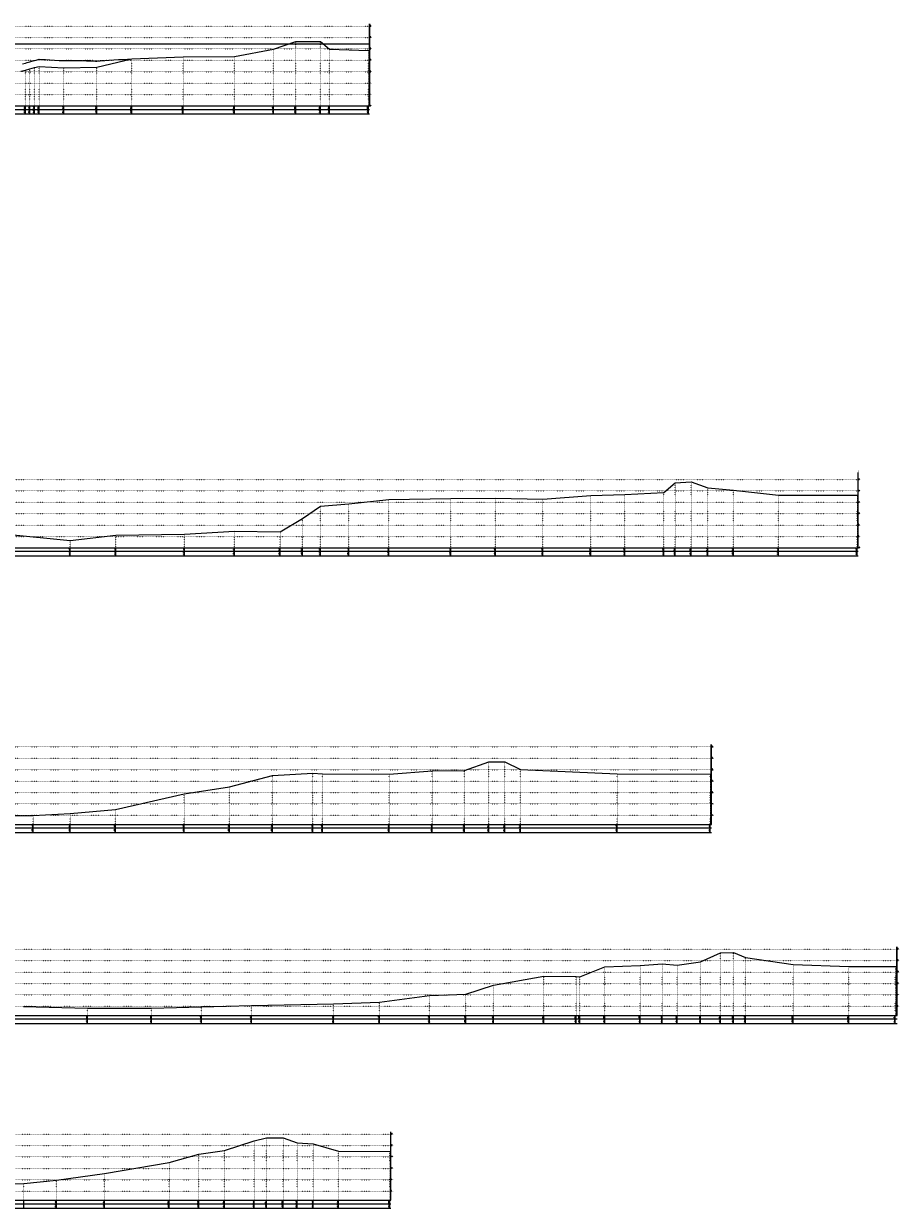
# Model space of a CAD drawing. Extents: x 391415 to 399140, y 3188456 to 3193757.
# Tile 3 of 3: x 395301 to 399140, y 3188456 to 3193646. Entities that reach past the tile are written whole.
import ezdxf
from ezdxf.enums import TextEntityAlignment as Align

# ---------------------------------------------------------------- set-up
doc = ezdxf.new("R2010")
doc.units = 0
doc.linetypes.add('X4', pattern=[1.6, 0, -1.6])
doc.layers.add('DESIGN_DISTRIBUTED', color=3, linetype='CONTINUOUS', lineweight=0)
doc.layers.add('WSE_22_190', color=4, linetype='CONTINUOUS', lineweight=0)
for name, color, linetype in [('DMX', 1, 'CONTINUOUS'), ('zdm1', 2, 'CONTINUOUS'), ('ZDMT5', 3, 'CONTINUOUS')]:
    doc.layers.add(name, color=color, linetype=linetype)
doc.styles.add('HZ', font='rs.shx', dxfattribs={"width": 0.8, "bigfont": 'hztxt.shx'})

msp = doc.modelspace()

# ---------------------------------------------------------------- linework, layer by layer
at = {"layer": 'DESIGN_DISTRIBUTED', "color": 3}
msp.add_lwpolyline([(395296.2, 3193470.2), (395308.7, 3193473.5), (395316.2, 3193475.6), (395328.7, 3193479.1), (395336.2, 3193481.1), (395348.7, 3193484.5), (395356.2, 3193486.5), (395368.7, 3193489.8), (395376.2, 3193489.4), (395396.2, 3193488.4), (395416.2, 3193487.4), (395436.2, 3193486.3), (395456.2, 3193485.2), (395476.2, 3193484.1), (395476.9, 3193484), (395496.2, 3193484.3), (395516.2, 3193484.5), (395536.2, 3193484.5), (395556.2, 3193484.2), (395576.2, 3193483.6), (395596.2, 3193482.7), (395616.2, 3193481.4), (395621.3, 3193481), (395636.2, 3193482.8), (395656.2, 3193484.9), (395676.2, 3193486.5), (395696.2, 3193487.8), (395716.2, 3193488.8), (395736.2, 3193489.6), (395756.2, 3193490.3), (395774.7, 3193491.3), (396000.3, 3193501.2), (396224.7, 3193501.7), (396396.8, 3193534.5), (396494.1, 3193568.3), (396601.6, 3193568.3), (396641.2, 3193533.7), (396812.7, 3193528.2)], dxfattribs=at)
at = {"layer": 'DMX', "linetype": 'Continuous', "flags": 128}
for points in [[(395288.7, 3193437.5), (395308.7, 3193442.8), (395328.7, 3193448.3), (395348.7, 3193453.6), (395368.7, 3193458.7), (395476.9, 3193452.2), (395621.3, 3193455.5), (395774.7, 3193491.3), (396000.3, 3193501.2), (396224.7, 3193501.7), (396396.8, 3193534.5), (396494.1, 3193568.3), (396601.6, 3193568.3), (396641.2, 3193533.7), (396812.7, 3193528.2)], [(395225.6, 3191409.2), (395505.5, 3191382.4), (395705.3, 3191405.1), (396005.5, 3191409.7), (396225.6, 3191422.2), (396425.4, 3191419.8), (396522.8, 3191478), (396602.3, 3191532.7), (396726.9, 3191542.2), (396902.1, 3191561.7), (397173.4, 3191565.7), (397369.1, 3191567.7), (397576.8, 3191562.2), (397787.9, 3191578.7), (397936.8, 3191583.2), (398107.4, 3191591.9), (398157.4, 3191634.7), (398226.9, 3191638.7), (398300.5, 3191612), (398412, 3191602.2), (398610, 3191580.8), (398954.1, 3191580.6)], [(394817.9, 3190173), (395343.3, 3190177.4), (395504.6, 3190185.9), (395703.5, 3190204.1), (396004.6, 3190271.7), (396203.5, 3190303.1), (396391.6, 3190351.9), (396568.3, 3190362.9), (396610.7, 3190360.2), (396903, 3190358.9), (397092.2, 3190372.9), (397233.1, 3190374.1), (397340.4, 3190411.9), (397410.5, 3190411.9), (397479.4, 3190378.2), (397902.8, 3190360.1), (398310.6, 3190358.3)], [(395300.4, 3189341.1), (395580.9, 3189332.7), (395861.4, 3189333.3), (396080.9, 3189339), (396300.3, 3189344.5), (396660, 3189351.4), (396861.3, 3189358.8), (397080.8, 3189389), (397239.1, 3189394.4), (397361.3, 3189433.9), (397580.7, 3189473), (397722.9, 3189471.7), (397739, 3189471.1), (397848.8, 3189514.5), (398003.9, 3189519.3), (398100.4, 3189527), (398165.8, 3189521.7), (398268.4, 3189536.4), (398356.2, 3189575.5), (398412.3, 3189576.5), (398464.8, 3189555), (398674, 3189524.8), (398917.9, 3189516), (399122, 3189515.6), (399124.6, 3189515.7)], [(395090.3, 3188558.7), (395301.8, 3188565.6), (395444.5, 3188579.1), (395656, 3188609.4), (395938.8, 3188657.2), (396068.7, 3188693.4), (396181.1, 3188710), (396312.2, 3188751.8), (396365.8, 3188765.4), (396438.1, 3188764.4), (396499.6, 3188743.9), (396570.8, 3188738.3), (396681.5, 3188707), (396905.8, 3188704.7)]]:
    msp.add_lwpolyline(points, dxfattribs=at)
at = {"layer": 'WSE_22_190', "color": 4}
msp.add_line((391496.2, 3193557.2), (396812.7, 3193557.2), dxfattribs=at)
at = {"layer": 'zdm1', "linetype": 'X4'}
for p, q in [((391481.2, 3193635.3), (396827.7, 3193635.3)), ((391481.2, 3193585.3), (396827.7, 3193585.3)), ((391481.2, 3193535.3), (396827.7, 3193535.3)), ((391481.2, 3193485.3), (396827.7, 3193485.3)), ((391481.2, 3193435.3), (396827.7, 3193435.3)), ((391481.2, 3193385.3), (396827.7, 3193385.3)), ((391481.2, 3193335.3), (396827.7, 3193335.3)), ((391481.2, 3193285.3), (396827.7, 3193285.3)), ((391476, 3191649.7), (398969.1, 3191649.7)), ((391476, 3191599.7), (398969.1, 3191599.7)), ((391476, 3191549.7), (398969.1, 3191549.7)), ((391476, 3191499.7), (398969.1, 3191499.7)), ((391476, 3191449.7), (398969.1, 3191449.7)), ((391476, 3191399.7), (398969.1, 3191399.7)), ((391476, 3191349.7), (398969.1, 3191349.7)), ((391449.7, 3190477.9), (398325.6, 3190477.9)), ((391449.7, 3190427.9), (398325.6, 3190427.9)), ((391449.7, 3190377.9), (398325.6, 3190377.9)), ((391449.7, 3190327.9), (398325.6, 3190327.9)), ((391449.7, 3190277.9), (398325.6, 3190277.9)), ((391449.7, 3190227.9), (398325.6, 3190227.9)), ((391449.7, 3190177.9), (398325.6, 3190177.9)), ((391445, 3189591.5), (399139.6, 3189591.5)), ((391445, 3189541.5), (399139.6, 3189541.5)), ((391445, 3189491.5), (399139.6, 3189491.5)), ((391445, 3189441.5), (399139.6, 3189441.5)), ((391445, 3189391.5), (399139.6, 3189391.5)), ((391445, 3189341.5), (399139.6, 3189341.5)), ((391464.9, 3188781.4), (396920.8, 3188781.4)), ((391464.9, 3188731.4), (396920.8, 3188731.4)), ((391464.9, 3188681.4), (396920.8, 3188681.4)), ((391464.9, 3188631.4), (396920.8, 3188631.4)), ((391464.9, 3188581.4), (396920.8, 3188581.4)), ((391464.9, 3188531.4), (396920.8, 3188531.4))]:
    msp.add_line(p, q, dxfattribs=at)
at = {"layer": 'zdm1', "linetype": 'Continuous'}
for p, q in [((396817.2, 3193285.3), (396817.2, 3193645.3)), ((396818.2, 3193285.3), (396818.2, 3193645.3)), ((391496.2, 3193285.3), (396817.7, 3193285.3)), ((391451.2, 3193270.3), (396817.7, 3193270.3)), ((391451.2, 3193250.3), (396817.7, 3193250.3)), ((398958.6, 3191349.7), (398958.6, 3191679.7)), ((398959.6, 3191349.7), (398959.6, 3191679.7)), ((391446, 3191334.7), (398959.1, 3191334.7)), ((391446, 3191314.7), (398959.1, 3191314.7)), ((391491, 3191349.7), (398959.1, 3191349.7)), ((398315.1, 3190137.9), (398315.1, 3190487.9)), ((398316.1, 3190137.9), (398316.1, 3190487.9)), ((391419.7, 3190122.9), (398315.6, 3190122.9)), ((391464.7, 3190137.9), (398315.6, 3190137.9)), ((391419.7, 3190102.9), (398315.6, 3190102.9)), ((399129.1, 3189301.5), (399129.1, 3189601.5)), ((399130.1, 3189301.5), (399130.1, 3189601.5)), ((391460, 3189301.5), (399129.6, 3189301.5)), ((391415, 3189286.5), (399129.6, 3189286.5)), ((391415, 3189266.5), (399129.6, 3189266.5)), ((396910.3, 3188491.4), (396910.3, 3188791.4)), ((396911.3, 3188491.4), (396911.3, 3188791.4)), ((391434.9, 3188476.4), (396910.8, 3188476.4)), ((391479.9, 3188491.4), (396910.8, 3188491.4)), ((391434.9, 3188456.4), (396910.8, 3188456.4))]:
    msp.add_line(p, q, dxfattribs=at)
at = {"layer": 'zdm1', "linetype": 'Continuous', "const_width": 1, "flags": 128}
for points in [[(396817.7, 3193635.3), (396817.7, 3193645.3)], [(396817.7, 3193615.3), (396817.7, 3193625.3)], [(396817.7, 3193595.3), (396817.7, 3193605.3)], [(396817.7, 3193575.3), (396817.7, 3193585.3)], [(396817.7, 3193555.3), (396817.7, 3193565.3)], [(396817.7, 3193535.3), (396817.7, 3193545.3)], [(396817.7, 3193515.3), (396817.7, 3193525.3)], [(396817.7, 3193495.3), (396817.7, 3193505.3)], [(396817.7, 3193475.3), (396817.7, 3193485.3)], [(396817.7, 3193455.3), (396817.7, 3193465.3)], [(396817.7, 3193435.3), (396817.7, 3193445.3)], [(396817.7, 3193415.3), (396817.7, 3193425.3)], [(396817.7, 3193395.3), (396817.7, 3193405.3)], [(396817.7, 3193375.3), (396817.7, 3193385.3)], [(396817.7, 3193355.3), (396817.7, 3193365.3)], [(396817.7, 3193335.3), (396817.7, 3193345.3)], [(396817.7, 3193315.3), (396817.7, 3193325.3)], [(396817.7, 3193295.3), (396817.7, 3193305.3)], [(398959.1, 3191679.7), (398959.1, 3191689.7)], [(398959.1, 3191659.7), (398959.1, 3191669.7)], [(398959.1, 3191639.7), (398959.1, 3191649.7)], [(398959.1, 3191619.7), (398959.1, 3191629.7)], [(398959.1, 3191599.7), (398959.1, 3191609.7)], [(398959.1, 3191579.7), (398959.1, 3191589.7)], [(398959.1, 3191559.7), (398959.1, 3191569.7)], [(398959.1, 3191539.7), (398959.1, 3191549.7)], [(398959.1, 3191519.7), (398959.1, 3191529.7)], [(398959.1, 3191499.7), (398959.1, 3191509.7)], [(398959.1, 3191479.7), (398959.1, 3191489.7)], [(398959.1, 3191459.7), (398959.1, 3191469.7)], [(398959.1, 3191439.7), (398959.1, 3191449.7)], [(398959.1, 3191419.7), (398959.1, 3191429.7)], [(398959.1, 3191399.7), (398959.1, 3191409.7)], [(398959.1, 3191379.7), (398959.1, 3191389.7)], [(398959.1, 3191359.7), (398959.1, 3191369.7)], [(398315.6, 3190487.9), (398315.6, 3190497.9)], [(398315.6, 3190467.9), (398315.6, 3190477.9)], [(398315.6, 3190447.9), (398315.6, 3190457.9)], [(398315.6, 3190427.9), (398315.6, 3190437.9)], [(398315.6, 3190407.9), (398315.6, 3190417.9)], [(398315.6, 3190387.9), (398315.6, 3190397.9)], [(398315.6, 3190367.9), (398315.6, 3190377.9)], [(398315.6, 3190347.9), (398315.6, 3190357.9)], [(398315.6, 3190327.9), (398315.6, 3190337.9)], [(398315.6, 3190307.9), (398315.6, 3190317.9)], [(398315.6, 3190287.9), (398315.6, 3190297.9)], [(398315.6, 3190267.9), (398315.6, 3190277.9)], [(398315.6, 3190247.9), (398315.6, 3190257.9)], [(398315.6, 3190227.9), (398315.6, 3190237.9)], [(398315.6, 3190207.9), (398315.6, 3190217.9)], [(398315.6, 3190187.9), (398315.6, 3190197.9)], [(398315.6, 3190167.9), (398315.6, 3190177.9)], [(398315.6, 3190147.9), (398315.6, 3190157.9)], [(399129.6, 3189591.5), (399129.6, 3189601.5)], [(399129.6, 3189571.5), (399129.6, 3189581.5)], [(399129.6, 3189551.5), (399129.6, 3189561.5)], [(399129.6, 3189531.5), (399129.6, 3189541.5)], [(399129.6, 3189511.5), (399129.6, 3189521.5)], [(399129.6, 3189491.5), (399129.6, 3189501.5)], [(399129.6, 3189471.5), (399129.6, 3189481.5)], [(399129.6, 3189451.5), (399129.6, 3189461.5)], [(399129.6, 3189431.5), (399129.6, 3189441.5)], [(399129.6, 3189411.5), (399129.6, 3189421.5)], [(399129.6, 3189391.5), (399129.6, 3189401.5)], [(399129.6, 3189371.5), (399129.6, 3189381.5)], [(399129.6, 3189351.5), (399129.6, 3189361.5)], [(399129.6, 3189331.5), (399129.6, 3189341.5)], [(399129.6, 3189311.5), (399129.6, 3189321.5)], [(396910.8, 3188781.4), (396910.8, 3188791.4)], [(396910.8, 3188761.4), (396910.8, 3188771.4)], [(396910.8, 3188741.4), (396910.8, 3188751.4)], [(396910.8, 3188721.4), (396910.8, 3188731.4)], [(396910.8, 3188701.4), (396910.8, 3188711.4)], [(396910.8, 3188681.4), (396910.8, 3188691.4)], [(396910.8, 3188661.4), (396910.8, 3188671.4)], [(396910.8, 3188641.4), (396910.8, 3188651.4)], [(396910.8, 3188621.4), (396910.8, 3188631.4)], [(396910.8, 3188601.4), (396910.8, 3188611.4)], [(396910.8, 3188581.4), (396910.8, 3188591.4)], [(396910.8, 3188561.4), (396910.8, 3188571.4)], [(396910.8, 3188541.4), (396910.8, 3188551.4)], [(396910.8, 3188521.4), (396910.8, 3188531.4)], [(396910.8, 3188501.4), (396910.8, 3188511.4)]]:
    msp.add_lwpolyline(points, dxfattribs=at)
at = {"layer": 'ZDMT5', "linetype": 'X4'}
for p, q in [((396494.1, 3193285.3), (396494.1, 3193568.3)), ((396601.6, 3193285.3), (396601.6, 3193568.3)), ((396000.3, 3193285.3), (396000.3, 3193501.2)), ((396224.7, 3193285.3), (396224.7, 3193501.7)), ((396396.8, 3193285.3), (396396.8, 3193534.5)), ((396641.2, 3193285.3), (396641.2, 3193533.7)), ((396812.7, 3193285.3), (396812.7, 3193528.2)), ((395308.7, 3193285.3), (395308.7, 3193442.8)), ((395328.7, 3193285.3), (395328.7, 3193448.3)), ((395348.7, 3193285.3), (395348.7, 3193453.6)), ((395368.7, 3193285.3), (395368.7, 3193458.7)), ((395476.9, 3193285.3), (395476.9, 3193452.2)), ((395621.3, 3193285.3), (395621.3, 3193455.5)), ((395774.7, 3193285.3), (395774.7, 3193491.3)), ((398157.4, 3191349.7), (398157.4, 3191634.7)), ((398226.9, 3191349.7), (398226.9, 3191638.7)), ((397787.9, 3191349.7), (397787.9, 3191578.7)), ((397936.8, 3191349.7), (397936.8, 3191583.2)), ((398107.4, 3191349.7), (398107.4, 3191591.9)), ((398300.5, 3191349.7), (398300.5, 3191612)), ((398412, 3191349.7), (398412, 3191602.2)), ((398610, 3191349.7), (398610, 3191580.8)), ((398954.1, 3191349.7), (398954.1, 3191580.6)), ((396602.3, 3191349.7), (396602.3, 3191532.7)), ((396726.9, 3191349.7), (396726.9, 3191542.2)), ((396902.1, 3191349.7), (396902.1, 3191561.7)), ((397173.4, 3191349.7), (397173.4, 3191565.7)), ((397369.1, 3191349.7), (397369.1, 3191567.7)), ((397576.8, 3191349.7), (397576.8, 3191562.2)), ((396522.8, 3191349.7), (396522.8, 3191478)), ((396225.6, 3191349.7), (396225.6, 3191422.2)), ((396425.4, 3191349.7), (396425.4, 3191419.8)), ((395505.5, 3191349.7), (395505.5, 3191382.4)), ((395705.3, 3191349.7), (395705.3, 3191405.1)), ((396005.5, 3191349.7), (396005.5, 3191409.7)), ((397340.4, 3190137.9), (397340.4, 3190411.9)), ((397410.5, 3190137.9), (397410.5, 3190411.9)), ((397479.4, 3190137.9), (397479.4, 3190378.2)), ((396391.6, 3190137.9), (396391.6, 3190351.9)), ((396568.3, 3190137.9), (396568.3, 3190362.9)), ((396610.7, 3190137.9), (396610.7, 3190360.2)), ((396903, 3190137.9), (396903, 3190358.9)), ((397092.2, 3190137.9), (397092.2, 3190372.9)), ((397233.1, 3190137.9), (397233.1, 3190374.1)), ((397902.8, 3190137.9), (397902.8, 3190360.1)), ((398310.6, 3190137.9), (398310.6, 3190358.3)), ((396203.5, 3190137.9), (396203.5, 3190303.1)), ((396004.6, 3190137.9), (396004.6, 3190271.7)), ((395343.3, 3190137.9), (395343.3, 3190177.4)), ((395504.6, 3190137.9), (395504.6, 3190185.9)), ((395703.5, 3190137.9), (395703.5, 3190204.1)), ((398356.2, 3189301.5), (398356.2, 3189575.5)), ((398412.3, 3189301.5), (398412.3, 3189576.5)), ((398464.8, 3189301.5), (398464.8, 3189555)), ((397848.8, 3189301.5), (397848.8, 3189514.5)), ((398003.9, 3189301.5), (398003.9, 3189519.3)), ((398100.4, 3189301.5), (398100.4, 3189527)), ((398165.8, 3189301.5), (398165.8, 3189521.7)), ((398268.4, 3189301.5), (398268.4, 3189536.4)), ((398674, 3189301.5), (398674, 3189524.8)), ((398917.9, 3189301.5), (398917.9, 3189516)), ((399122, 3189301.5), (399122, 3189515.6)), ((399124.6, 3189301.5), (399124.6, 3189515.7)), ((397580.7, 3189301.5), (397580.7, 3189473)), ((397722.9, 3189301.5), (397722.9, 3189471.7)), ((397739, 3189301.5), (397739, 3189471.1)), ((397239.1, 3189301.5), (397239.1, 3189394.4)), ((397361.3, 3189301.5), (397361.3, 3189433.9)), ((396300.3, 3189301.5), (396300.3, 3189344.5)), ((396660, 3189301.5), (396660, 3189351.4)), ((396861.3, 3189301.5), (396861.3, 3189358.8)), ((397080.8, 3189301.5), (397080.8, 3189389)), ((395580.9, 3189301.5), (395580.9, 3189332.7)), ((395861.4, 3189301.5), (395861.4, 3189333.3)), ((396080.9, 3189301.5), (396080.9, 3189339)), ((396312.2, 3188491.4), (396312.2, 3188751.8)), ((396365.8, 3188491.4), (396365.8, 3188765.4)), ((396438.1, 3188491.4), (396438.1, 3188764.4)), ((396499.6, 3188491.4), (396499.6, 3188743.9)), ((396570.8, 3188491.4), (396570.8, 3188738.3)), ((396068.7, 3188491.4), (396068.7, 3188693.4)), ((396181.1, 3188491.4), (396181.1, 3188710)), ((396681.5, 3188491.4), (396681.5, 3188707)), ((396905.8, 3188491.4), (396905.8, 3188704.7)), ((395938.8, 3188491.4), (395938.8, 3188657.2)), ((395301.8, 3188491.4), (395301.8, 3188565.6)), ((395444.5, 3188491.4), (395444.5, 3188579.1)), ((395656, 3188491.4), (395656, 3188609.4))]:
    msp.add_line(p, q, dxfattribs=at)
at = {"layer": 'ZDMT5', "linetype": 'Continuous'}
for p, q in [((395308.7, 3193250.3), (395308.7, 3193285.3)), ((395328.7, 3193250.3), (395328.7, 3193285.3)), ((395348.7, 3193250.3), (395348.7, 3193285.3)), ((395368.7, 3193250.3), (395368.7, 3193285.3)), ((395476.9, 3193250.3), (395476.9, 3193285.3)), ((395621.3, 3193250.3), (395621.3, 3193285.3)), ((395774.7, 3193250.3), (395774.7, 3193285.3)), ((396000.3, 3193250.3), (396000.3, 3193285.3)), ((396224.7, 3193250.3), (396224.7, 3193285.3)), ((396396.8, 3193250.3), (396396.8, 3193285.3)), ((396494.1, 3193250.3), (396494.1, 3193285.3)), ((396601.6, 3193250.3), (396601.6, 3193285.3)), ((396641.2, 3193250.3), (396641.2, 3193285.3)), ((396812.7, 3193250.3), (396812.7, 3193285.3)), ((395505.5, 3191314.7), (395505.5, 3191349.7)), ((395705.3, 3191314.7), (395705.3, 3191349.7)), ((396005.5, 3191314.7), (396005.5, 3191349.7)), ((396225.6, 3191314.7), (396225.6, 3191349.7)), ((396425.4, 3191314.7), (396425.4, 3191349.7)), ((396522.8, 3191314.7), (396522.8, 3191349.7)), ((396602.3, 3191314.7), (396602.3, 3191349.7)), ((396726.9, 3191314.7), (396726.9, 3191349.7)), ((396902.1, 3191314.7), (396902.1, 3191349.7)), ((397173.4, 3191314.7), (397173.4, 3191349.7)), ((397369.1, 3191314.7), (397369.1, 3191349.7)), ((397576.8, 3191314.7), (397576.8, 3191349.7)), ((397787.9, 3191314.7), (397787.9, 3191349.7)), ((397936.8, 3191314.7), (397936.8, 3191349.7)), ((398107.4, 3191314.7), (398107.4, 3191349.7)), ((398157.4, 3191314.7), (398157.4, 3191349.7)), ((398226.9, 3191314.7), (398226.9, 3191349.7)), ((398300.5, 3191314.7), (398300.5, 3191349.7)), ((398412, 3191314.7), (398412, 3191349.7)), ((398610, 3191314.7), (398610, 3191349.7)), ((398954.1, 3191314.7), (398954.1, 3191349.7)), ((395343.3, 3190102.9), (395343.3, 3190137.9)), ((395504.6, 3190102.9), (395504.6, 3190137.9)), ((395703.5, 3190102.9), (395703.5, 3190137.9)), ((396004.6, 3190102.9), (396004.6, 3190137.9)), ((396203.5, 3190102.9), (396203.5, 3190137.9)), ((396391.6, 3190102.9), (396391.6, 3190137.9)), ((396568.3, 3190102.9), (396568.3, 3190137.9)), ((396610.7, 3190102.9), (396610.7, 3190137.9)), ((396903, 3190102.9), (396903, 3190137.9)), ((397092.2, 3190102.9), (397092.2, 3190137.9)), ((397233.1, 3190102.9), (397233.1, 3190137.9)), ((397340.4, 3190102.9), (397340.4, 3190137.9)), ((397410.5, 3190102.9), (397410.5, 3190137.9)), ((397479.4, 3190102.9), (397479.4, 3190137.9)), ((397902.8, 3190102.9), (397902.8, 3190137.9)), ((398310.6, 3190102.9), (398310.6, 3190137.9)), ((395580.9, 3189266.5), (395580.9, 3189301.5)), ((395861.4, 3189266.5), (395861.4, 3189301.5)), ((396080.9, 3189266.5), (396080.9, 3189301.5)), ((396300.3, 3189266.5), (396300.3, 3189301.5)), ((396660, 3189266.5), (396660, 3189301.5)), ((396861.3, 3189266.5), (396861.3, 3189301.5)), ((397080.8, 3189266.5), (397080.8, 3189301.5)), ((397239.1, 3189266.5), (397239.1, 3189301.5)), ((397361.3, 3189266.5), (397361.3, 3189301.5)), ((397580.7, 3189266.5), (397580.7, 3189301.5)), ((397722.9, 3189266.5), (397722.9, 3189301.5)), ((397739, 3189266.5), (397739, 3189301.5)), ((397848.8, 3189266.5), (397848.8, 3189301.5)), ((398003.9, 3189266.5), (398003.9, 3189301.5)), ((398100.4, 3189266.5), (398100.4, 3189301.5)), ((398165.8, 3189266.5), (398165.8, 3189301.5)), ((398268.4, 3189266.5), (398268.4, 3189301.5)), ((398356.2, 3189266.5), (398356.2, 3189301.5)), ((398412.3, 3189266.5), (398412.3, 3189301.5)), ((398464.8, 3189266.5), (398464.8, 3189301.5)), ((398674, 3189266.5), (398674, 3189301.5)), ((398917.9, 3189266.5), (398917.9, 3189301.5)), ((399122, 3189266.5), (399122, 3189301.5)), ((395301.8, 3188456.4), (395301.8, 3188491.4)), ((395444.5, 3188456.4), (395444.5, 3188491.4)), ((395656, 3188456.4), (395656, 3188491.4)), ((395938.8, 3188456.4), (395938.8, 3188491.4)), ((396068.7, 3188456.4), (396068.7, 3188491.4)), ((396181.1, 3188456.4), (396181.1, 3188491.4)), ((396312.2, 3188456.4), (396312.2, 3188491.4)), ((396365.8, 3188456.4), (396365.8, 3188491.4)), ((396438.1, 3188456.4), (396438.1, 3188491.4)), ((396499.6, 3188456.4), (396499.6, 3188491.4)), ((396570.8, 3188456.4), (396570.8, 3188491.4)), ((396681.5, 3188456.4), (396681.5, 3188491.4)), ((396905.8, 3188456.4), (396905.8, 3188491.4))]:
    msp.add_line(p, q, dxfattribs=at)

# ---------------------------------------------------------------- texts
at = {"layer": 'zdm1', "linetype": 'Continuous', "style": 'HZ', "width": 0.8}
for s, p in [('30', (396818.7, 3193635.3)), ('25', (396818.7, 3193585.3)), ('20', (396818.7, 3193535.3)), ('15', (396818.7, 3193485.3)), ('5', (396818.7, 3193385.3)), ('10', (396818.7, 3193435.3)), ('0', (396818.7, 3193335.3)), ('-5', (396818.7, 3193285.3)), ('25', (398960.1, 3191649.7)), ('20', (398960.1, 3191599.7)), ('15', (398960.1, 3191549.7)), ('10', (398960.1, 3191499.7)), ('5', (398960.1, 3191449.7)), ('0', (398960.1, 3191399.7)), ('-5', (398960.1, 3191349.7)), ('30', (398316.6, 3190477.9)), ('25', (398316.6, 3190427.9)), ('20', (398316.6, 3190377.9)), ('15', (398316.6, 3190327.9)), ('10', (398316.6, 3190277.9)), ('5', (398316.6, 3190227.9)), ('0', (398316.6, 3190177.9)), ('25', (399130.6, 3189591.5)), ('20', (399130.6, 3189541.5)), ('15', (399130.6, 3189491.5)), ('10', (399130.6, 3189441.5)), ('5', (399130.6, 3189391.5)), ('0', (399130.6, 3189341.5)), ('25', (396911.8, 3188781.4)), ('20', (396911.8, 3188731.4)), ('15', (396911.8, 3188681.4)), ('10', (396911.8, 3188631.4)), ('5', (396911.8, 3188581.4)), ('0', (396911.8, 3188531.4))]:
    msp.add_text(s, height=3, dxfattribs=at).set_placement(p)
at = {"layer": 'ZDMT5', "linetype": 'Continuous', "style": 'HZ', "width": 0.8}
for s, p in [('10.74', (395308.2, 3193277.8)), ('381.2', (395308.2, 3193260.3)), ('11.30', (395328.2, 3193277.8)), ('383.2', (395328.2, 3193260.3)), ('11.83', (395348.2, 3193277.8)), ('385.2', (395348.2, 3193260.3)), ('12.34', (395368.2, 3193277.8)), ('387.2', (395368.2, 3193260.3)), ('11.69', (395476.4, 3193277.8)), ('398.1', (395476.4, 3193260.3)), ('12.02', (395620.8, 3193277.8)), ('412.5', (395620.8, 3193260.3)), ('15.60', (395774.2, 3193277.8)), ('427.8', (395774.2, 3193260.3)), ('16.59', (395999.8, 3193277.8)), ('450.4', (395999.8, 3193260.3)), ('16.64', (396224.2, 3193277.8)), ('472.8', (396224.2, 3193260.3)), ('19.92', (396396.3, 3193277.8)), ('490.1', (396396.3, 3193260.3)), ('23.30', (396493.6, 3193277.8)), ('499.8', (396493.6, 3193260.3)), ('23.30', (396601.1, 3193277.8)), ('510.5', (396601.1, 3193260.3)), ('19.84', (396640.7, 3193277.8)), ('514.5', (396640.7, 3193260.3)), ('19.29', (396812.2, 3193277.8)), ('531.6', (396812.2, 3193260.3)), ('-1.73', (395505, 3191342.2)), ('401.5', (395505, 3191324.7)), ('0.54', (395704.8, 3191342.2)), ('421.4', (395704.8, 3191324.7)), ('1.00', (396005, 3191342.2)), ('451.5', (396005, 3191324.7)), ('2.26', (396225.1, 3191342.2)), ('473.5', (396225.1, 3191324.7)), ('2.02', (396424.9, 3191342.2)), ('493.4', (396424.9, 3191324.7)), ('7.83', (396522.3, 3191342.2)), ('503.2', (396522.3, 3191324.7)), ('13.30', (396601.8, 3191342.2)), ('511.1', (396601.8, 3191324.7)), ('14.26', (396726.4, 3191342.2)), ('523.6', (396726.4, 3191324.7)), ('16.20', (396901.6, 3191342.2)), ('541.1', (396901.6, 3191324.7)), ('16.60', (397172.9, 3191342.2)), ('568.2', (397172.9, 3191324.7)), ('16.80', (397368.6, 3191342.2)), ('587.8', (397368.6, 3191324.7)), ('16.25', (397576.3, 3191342.2)), ('608.6', (397576.3, 3191324.7)), ('17.90', (397787.4, 3191342.2)), ('629.7', (397787.4, 3191324.7)), ('18.35', (397936.3, 3191342.2)), ('644.6', (397936.3, 3191324.7)), ('19.22', (398106.9, 3191342.2)), ('661.6', (398106.9, 3191324.7)), ('23.50', (398156.9, 3191342.2)), ('666.6', (398156.9, 3191324.7)), ('23.90', (398226.4, 3191342.2)), ('673.6', (398226.4, 3191324.7)), ('21.23', (398300, 3191342.2)), ('681.0', (398300, 3191324.7)), ('20.25', (398411.5, 3191342.2)), ('692.1', (398411.5, 3191324.7)), ('18.11', (398609.5, 3191342.2)), ('711.9', (398609.5, 3191324.7)), ('18.09', (398953.6, 3191342.2)), ('746.3', (398953.6, 3191324.7)), ('-0.05', (395342.8, 3190130.4)), ('0.81', (395504.1, 3190130.4)), ('2.62', (395703, 3190130.4)), ('9.38', (396004.1, 3190130.4)), ('12.52', (396203, 3190130.4)), ('17.40', (396391.1, 3190130.4)), ('18.50', (396567.8, 3190130.4)), ('18.23', (396610.2, 3190130.4)), ('18.10', (396902.5, 3190130.4)), ('19.50', (397091.7, 3190130.4)), ('19.62', (397232.6, 3190130.4)), ('23.40', (397339.9, 3190130.4)), ('23.40', (397410, 3190130.4)), ('20.03', (397478.9, 3190130.4)), ('18.22', (397902.3, 3190130.4)), ('18.04', (398310.1, 3190130.4)), ('387.9', (395342.8, 3190112.9)), ('404.0', (395504.1, 3190112.9)), ('423.9', (395703, 3190112.9)), ('454.0', (396004.1, 3190112.9)), ('473.9', (396203, 3190112.9)), ('492.7', (396391.1, 3190112.9)), ('510.4', (396567.8, 3190112.9)), ('514.6', (396610.2, 3190112.9)), ('543.8', (396902.5, 3190112.9)), ('562.8', (397091.7, 3190112.9)), ('576.8', (397232.6, 3190112.9)), ('587.6', (397339.9, 3190112.9)), ('594.6', (397410, 3190112.9)), ('601.5', (397478.9, 3190112.9)), ('643.8', (397902.3, 3190112.9)), ('684.6', (398310.1, 3190112.9)), ('-0.88', (395580.4, 3189294)), ('-0.82', (395860.9, 3189294)), ('-0.25', (396080.4, 3189294)), ('0.30', (396299.8, 3189294)), ('0.99', (396659.5, 3189294)), ('1.73', (396860.8, 3189294)), ('4.75', (397080.3, 3189294)), ('5.29', (397238.6, 3189294)), ('9.24', (397360.8, 3189294)), ('13.15', (397580.2, 3189294)), ('13.02', (397722.4, 3189294)), ('12.96', (397738.5, 3189294)), ('17.30', (397848.3, 3189294)), ('17.78', (398003.4, 3189294)), ('18.55', (398099.9, 3189294)), ('18.02', (398165.3, 3189294)), ('19.49', (398267.9, 3189294)), ('23.40', (398355.7, 3189294)), ('23.50', (398411.8, 3189294)), ('21.35', (398464.3, 3189294)), ('18.33', (398673.5, 3189294)), ('17.45', (398917.4, 3189294)), ('17.41', (399121.5, 3189294)), ('412.1', (395580.4, 3189276.5)), ('440.1', (395860.9, 3189276.5)), ('462.1', (396080.4, 3189276.5)), ('484.0', (396299.8, 3189276.5)), ('520.0', (396659.5, 3189276.5)), ('540.1', (396860.8, 3189276.5)), ('562.1', (397080.3, 3189276.5)), ('577.9', (397238.6, 3189276.5)), ('590.1', (397360.8, 3189276.5)), ('612.1', (397580.2, 3189276.5)), ('626.3', (397722.4, 3189276.5)), ('627.9', (397738.5, 3189276.5)), ('638.9', (397848.3, 3189276.5)), ('654.4', (398003.4, 3189276.5)), ('664.0', (398099.9, 3189276.5)), ('670.6', (398165.3, 3189276.5)), ('680.8', (398267.9, 3189276.5)), ('689.6', (398355.7, 3189276.5)), ('695.2', (398411.8, 3189276.5)), ('700.5', (398464.3, 3189276.5)), ('721.4', (398673.5, 3189276.5)), ('745.8', (398917.4, 3189276.5)), ('766.2', (399121.5, 3189276.5)), ('396.5', (395444, 3188466.4)), ('4.78', (395444, 3188483.9)), ('7.81', (395655.5, 3188483.9)), ('417.6', (395655.5, 3188466.4)), ('12.59', (395938.3, 3188483.9)), ('445.9', (395938.3, 3188466.4)), ('16.20', (396068.2, 3188483.9)), ('458.9', (396068.2, 3188466.4)), ('17.86', (396180.6, 3188483.9)), ('470.1', (396180.6, 3188466.4)), ('22.04', (396311.7, 3188483.9)), ('483.2', (396311.7, 3188466.4)), ('23.40', (396365.3, 3188483.9)), ('488.6', (396365.3, 3188466.4)), ('23.30', (396437.6, 3188483.9)), ('495.8', (396437.6, 3188466.4)), ('21.25', (396499.1, 3188483.9)), ('502.0', (396499.1, 3188466.4)), ('20.69', (396570.3, 3188483.9)), ('509.1', (396570.3, 3188466.4)), ('17.56', (396681, 3188483.9)), ('520.2', (396681, 3188466.4)), ('17.33', (396905.3, 3188483.9)), ('542.6', (396905.3, 3188466.4))]:
    msp.add_text(s, height=3, rotation=90, dxfattribs=at).set_placement(p, align=Align.BOTTOM_CENTER)

doc.saveas('drawing.dxf')
